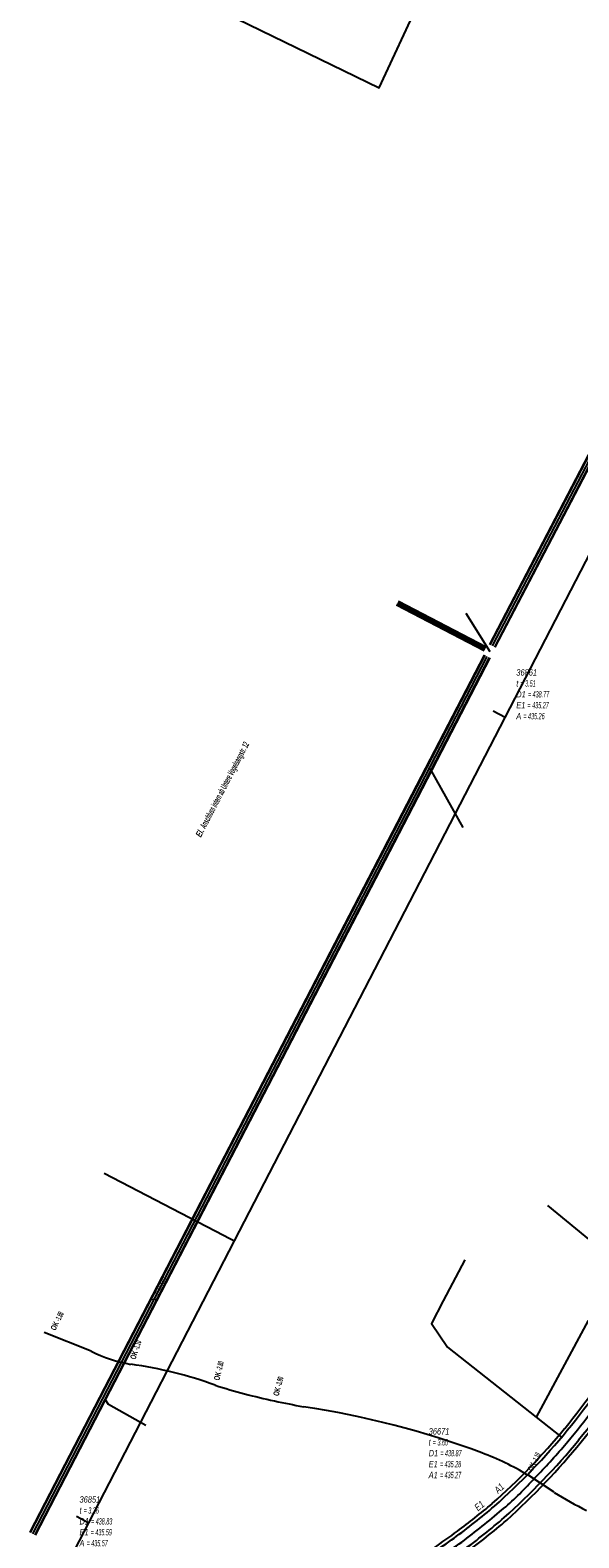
# Model space of a CAD drawing. Header units: metres. Extents: x 2695563 to 2696938, y 1260544 to 1262032.
# Tile 255 of 256: x 2696675 to 2696718, y 1261502 to 1261621. Entities that reach past the tile are written whole.
import ezdxf

# ---------------------------------------------------------------- set-up
doc = ezdxf.new("R2010")
doc.units = ezdxf.units.M
doc.linetypes.add('AUSGEZOGEN', pattern=[0])
for name, color, linetype in [('AW_LK_ Haltung Text', 7, 'AUSGEZOGEN'), ('AW_LK_Ein-Auslauftext', 24, 'AUSGEZOGEN'), ('AW_LK_Haltung', 24, 'AUSGEZOGEN'), ('AW_LK_Normschacht Text', 24, 'AUSGEZOGEN'), ('AW_LK_Trasselinie', 24, 'AUSGEZOGEN'), ('EW_Hoehenpunkt_Text', 7, 'AUSGEZOGEN'), ('EW_LK_Bauwerk_FL_Linie_Punkt', 1, 'AUSGEZOGEN'), ('EW_LK_Freitext_Text', 1, 'AUSGEZOGEN'), ('EW_LK_Trasseabs', 1, 'AUSGEZOGEN'), ('EW_LK_Trasserand', 1, 'AUSGEZOGEN'), ('TV_LK_LEITUNG', 92, 'AUSGEZOGEN'), ('WA_LK_Leitung', 171, 'AUSGEZOGEN')]:
    doc.layers.add(name, color=color, linetype=linetype)
doc.styles.add('ARIAL', font='arial.ttf')
doc.styles.add('ARIALNARROW', font='ARIALN.TTF')

# ---------------------------------------------------------------- blocks, each defined once
blk = doc.blocks.new('COMPLEXOBJECT_1472')
at = {"layer": 'AW_LK_Trasselinie', "color": 24, "linetype": 'AUSGEZOGEN', "transparency": 33554687}
blk.add_line((6648.73, 11414.07), (6684.26, 11478.95), dxfattribs=at)
for centre, radius, start, end in [((6673.46, 11549.19), 57.25, 306.4798, 309.9801), ((6673.31, 11549.32), 57.45, 301.9973, 306.53), ((6730.1, 11457.29), 50.69, 121.3194, 138.056), ((6730.09, 11457.3), 50.69, 138.0579, 154.7157), ((6698.8, 11394.33), 53.82, 158.4777, 164.6399), ((6698.78, 11394.31), 53.81, 164.6116, 169.8866)]:
    blk.add_arc(centre, radius, start, end, dxfattribs=at)
blk = doc.blocks.new('COMPLEXOBJECT_1473')
at = {"layer": 'AW_LK_Trasselinie', "color": 24, "linetype": 'AUSGEZOGEN', "transparency": 33554687}
blk.add_line((6648.98, 11413.97), (6684.5, 11478.82), dxfattribs=at)
for centre, radius, start, end in [((6677.59, 11543.39), 50.42, 306.008, 310.6294), ((6677.52, 11543.5), 50.55, 301.4282, 305.9993), ((6729.96, 11457.39), 50.26, 121.2538, 138.0241), ((6729.91, 11457.45), 50.19, 138.0297, 154.8029), ((6701.74, 11393.49), 56.59, 158.7857, 164.6151), ((6701.92, 11393.42), 56.79, 164.5924, 169.5834)]:
    blk.add_arc(centre, radius, start, end, dxfattribs=at)
blk = doc.blocks.new('COMPLEXOBJECT_1474')
at = {"layer": 'AW_LK_Trasselinie', "color": 24, "linetype": 'AUSGEZOGEN', "transparency": 33554687}
blk.add_line((6650.09, 11413.5), (6685.54, 11478.22), dxfattribs=at)
for centre, radius, start, end in [((6679.4, 11540.76), 48.43, 306.1386, 311.0517), ((6679.4, 11540.81), 48.47, 301.1621, 306.1039), ((6730.15, 11457.23), 49.31, 121.3756, 138.0248), ((6730.17, 11457.23), 49.32, 138.0439, 154.8168), ((6698.21, 11394.47), 51.75, 158.4166, 164.7071), ((6697.69, 11394.59), 51.22, 164.6874, 170.135)]:
    blk.add_arc(centre, radius, start, end, dxfattribs=at)
blk = doc.blocks.new('COMPLEXOBJECT_1475')
at = {"layer": 'AW_LK_Trasselinie', "color": 24, "linetype": 'AUSGEZOGEN', "transparency": 33554687}
blk.add_line((6650.34, 11413.4), (6685.77, 11478.09), dxfattribs=at)
for centre, radius, start, end in [((6677.59, 11543.4), 51.9, 306.0298, 310.6579), ((6677.93, 11542.93), 51.32, 301.3297, 306.0278), ((6730.13, 11457.26), 49, 121.3762, 138.0313), ((6730.11, 11457.27), 48.98, 138.0197, 154.8441), ((6698.36, 11394.4), 51.64, 158.4198, 164.6975), ((6697.97, 11394.48), 51.24, 164.6699, 170.0984)]:
    blk.add_arc(centre, radius, start, end, dxfattribs=at)
blk = doc.blocks.new('COMPLEXOBJECT_1480')
at = {"layer": 'AW_LK_Trasselinie', "color": 24, "linetype": 'AUSGEZOGEN', "transparency": 33554687}
blk.add_line((6720.69, 11518.05), (6750.13, 11575.84), dxfattribs=at)
for centre, radius, start, end in [((6676.01, 11544.06), 51.7, 320.6261, 329.7888), ((6675.99, 11544.09), 51.73, 311.4665, 320.6153)]:
    blk.add_arc(centre, radius, start, end, dxfattribs=at)
blk = doc.blocks.new('COMPLEXOBJECT_1481')
at = {"layer": 'AW_LK_Trasselinie', "color": 24, "linetype": 'AUSGEZOGEN', "transparency": 33554687}
blk.add_line((6720.93, 11517.92), (6750, 11574.95), dxfattribs=at)
for centre, radius, start, end in [((6674.98, 11544.93), 53.3, 320.6239, 329.5572), ((6674.87, 11545.01), 53.43, 311.7185, 320.6329)]:
    blk.add_arc(centre, radius, start, end, dxfattribs=at)
blk = doc.blocks.new('COMPLEXOBJECT_1482')
at = {"layer": 'AW_LK_Trasselinie', "color": 24, "linetype": 'AUSGEZOGEN', "transparency": 33554687}
blk.add_line((6721.99, 11517.37), (6751.04, 11574.4), dxfattribs=at)
for centre, radius, start, end in [((6674.33, 11545.52), 55.35, 320.5623, 329.4329), ((6674.4, 11545.44), 55.25, 311.7663, 320.5813)]:
    blk.add_arc(centre, radius, start, end, dxfattribs=at)
blk = doc.blocks.new('COMPLEXOBJECT_1483')
at = {"layer": 'AW_LK_Trasselinie', "color": 24, "linetype": 'AUSGEZOGEN', "transparency": 33554687}
blk.add_line((6722.24, 11517.25), (6751.25, 11574.25), dxfattribs=at)
for centre, radius, start, end in [((6672.3, 11547.13), 58.19, 320.6155, 329.0984), ((6672.18, 11547.2), 58.33, 312.2587, 320.6404)]:
    blk.add_arc(centre, radius, start, end, dxfattribs=at)
blk = doc.blocks.new('COMPLEXOBJECT_1539')
at = {"layer": 'AW_LK_Haltung', "color": 24, "linetype": 'AUSGEZOGEN', "transparency": 33554687}
blk.add_lwpolyline([(6722.86, 11520.25), (6724.2, 11522.83), (6729.67, 11533.77), (6733.34, 11540.82), (6735.69, 11545.56), (6741.44, 11556.76), (6750.31, 11574.27)], dxfattribs=at)
for centre, radius, start, end in [((6677.77, 11543.23), 50.61, 331.222, 332.9911), ((6676.17, 11543.99), 52.38, 329.6277, 331.3373), ((6675.43, 11544.51), 53.28, 328.3487, 329.5475), ((6677.94, 11542.85), 50.27, 325.9616, 328.4579), ((6676.01, 11544.08), 52.55, 322.5251, 326.0307), ((6675.23, 11544.71), 53.56, 319.0608, 322.5009), ((6675.49, 11544.53), 53.25, 315.2661, 319.0259), ((6695.34, 11523.41), 24.31, 309.5588, 317.6904)]:
    blk.add_arc(centre, radius, start, end, dxfattribs=at)
blk = doc.blocks.new('COMPLEXOBJECT_1548')
at = {"layer": 'AW_LK_Haltung', "color": 24, "linetype": 'AUSGEZOGEN', "transparency": 33554687}
blk.add_line((6649.53, 11413.74), (6685.01, 11478.52), dxfattribs=at)
for centre, radius, start, end in [((6679.37, 11541.01), 48.06, 306.0349, 310.8842), ((6679.07, 11541.41), 48.55, 301.1482, 306.0402), ((6730.2, 11457.2), 49.96, 121.377, 138.0457), ((6730.23, 11457.17), 50.01, 138.0438, 154.7207), ((6696.5, 11395.14), 50.52, 158.4005, 164.4151), ((6696.45, 11395.14), 50.46, 164.4, 170.4466)]:
    blk.add_arc(centre, radius, start, end, dxfattribs=at)
blk = doc.blocks.new('COMPLEXOBJECT_1565')
at = {"layer": 'AW_LK_Haltung', "color": 24, "linetype": 'AUSGEZOGEN', "transparency": 33554687}
blk.add_line((6681.89, 11651.02), (6682.59, 11651.5), dxfattribs=at)
blk.add_lwpolyline([(6661.47, 11603.44), (6661.7, 11603.56), (6665.55, 11611.2), (6669.43, 11619.52), (6669.64, 11619.6)], dxfattribs=at)
blk.add_arc((6304.84, 11779.92), 398.47, 336.2756, 341.1267, dxfattribs=at)
blk = doc.blocks.new('COMPLEXOBJECT_1728')
at = {"layer": 'EW_LK_Trasserand', "color": 1, "linetype": 'AUSGEZOGEN', "transparency": 33554687}
blk.add_lwpolyline([(6706.07, 11470.42), (6714.83, 11480.98), (6734.3, 11504.33), (6733.61, 11504.9), (6714.14, 11481.56), (6705.37, 11470.99)], dxfattribs=at)
for centre, radius, start, end in [((6853.24, 11353.23), 189.03, 141.4672, 143.602), ((6852.73, 11353.59), 187.5, 141.4581, 143.6046), ((6687.12, 11446.41), 23.57, 51.4884, 53.6771)]:
    blk.add_arc(centre, radius, start, end, dxfattribs=at)
blk = doc.blocks.new('COMPLEXOBJECT_2048')
at = {"layer": 'EW_LK_Trasseabs', "color": 1, "linetype": 'AUSGEZOGEN', "transparency": 33554687}
for centre, radius, start, end in [((6705.2, 11568.74), 56.62, 257.6079, 259.9829), ((6684.96, 11443.99), 69.77, 69.4685, 81.4369)]:
    blk.add_arc(centre, radius, start, end, dxfattribs=at)

msp = doc.modelspace()

# ---------------------------------------------------------------- linework, layer by layer
at = {"layer": 'AW_LK_Haltung', "linetype": 'AUSGEZOGEN', "transparency": 33554687}
for p, q in [((2696711.02, 1261572.99), (2696732.1, 1261613.41)), ((2696711.04, 1261572.98), (2696732.12, 1261613.4)), ((2696711.06, 1261572.96), (2696732.14, 1261613.39)), ((2696711.42, 1261572.78), (2696732.5, 1261613.2)), ((2696711.44, 1261572.77), (2696732.52, 1261613.19)), ((2696711.46, 1261572.76), (2696732.54, 1261613.18)), ((2696703.65, 1261576.11), (2696710.58, 1261572.5)), ((2696703.66, 1261576.13), (2696710.59, 1261572.51)), ((2696703.67, 1261576.14), (2696710.59, 1261572.53)), ((2696703.79, 1261576.38), (2696710.72, 1261572.76)), ((2696703.8, 1261576.39), (2696710.72, 1261572.78)), ((2696703.81, 1261576.41), (2696710.73, 1261572.8)), ((2696705.27, 1261561.85), (2696710.61, 1261572.15)), ((2696705.29, 1261561.84), (2696710.63, 1261572.14)), ((2696705.31, 1261561.83), (2696710.65, 1261572.13)), ((2696705.67, 1261561.64), (2696711.01, 1261571.95)), ((2696705.69, 1261561.63), (2696711.03, 1261571.94)), ((2696705.71, 1261561.62), (2696711.05, 1261571.93)), ((2696680.61, 1261514.27), (2696705.27, 1261561.85)), ((2696680.63, 1261514.26), (2696705.29, 1261561.84)), ((2696680.65, 1261514.25), (2696705.31, 1261561.83)), ((2696681.01, 1261514.06), (2696705.67, 1261561.64)), ((2696681.03, 1261514.05), (2696705.69, 1261561.63)), ((2696681.05, 1261514.04), (2696705.71, 1261561.62)), ((2696674.71, 1261502.88), (2696680.61, 1261514.27)), ((2696674.73, 1261502.87), (2696680.63, 1261514.26)), ((2696674.75, 1261502.86), (2696680.65, 1261514.25)), ((2696675.11, 1261502.67), (2696681.01, 1261514.06)), ((2696675.13, 1261502.66), (2696681.03, 1261514.05)), ((2696675.15, 1261502.65), (2696681.05, 1261514.04))]:
    msp.add_line(p, q, dxfattribs=at)
at = {"layer": 'AW_LK_Haltung', "color": 255, "transparency": 33554687}
for p, q in [((2696711.24, 1261572.87), (2696732.32, 1261613.29)), ((2696703.73, 1261576.26), (2696710.65, 1261572.65)), ((2696705.49, 1261561.74), (2696710.83, 1261572.04)), ((2696680.83, 1261514.15), (2696705.49, 1261561.74)), ((2696674.93, 1261502.76), (2696680.83, 1261514.15))]:
    msp.add_line(p, q, dxfattribs=at)
at = {"layer": 'AW_LK_Haltung', "color": 24, "linetype": 'AUSGEZOGEN', "transparency": 33554687}
for p, q in [((2696709.14, 1261575.47), (2696711.03, 1261572.43)), ((2696708.92, 1261558.53), (2696706.32, 1261563.2)), ((2696709.05, 1261524.38), (2696707.35, 1261521.14)), ((2696718.81, 1261519.6), (2696714.7, 1261511.96))]:
    msp.add_line(p, q, dxfattribs=at)
for points in [[(2696707.35, 1261521.14), (2696706.42, 1261519.37), (2696707.69, 1261517.48), (2696716.69, 1261510.39)], [(2696683.85, 1261511.32), (2696680.9, 1261512.96), (2696680.67, 1261513.34)]]:
    msp.add_lwpolyline(points, dxfattribs=at)
at = {"layer": 'EW_LK_Bauwerk_FL_Linie_Punkt', "color": 1, "linetype": 'AUSGEZOGEN', "transparency": 33554687}
msp.add_line((2696725.7, 1261520.36), (2696715.62, 1261528.69), dxfattribs=at)
at = {"layer": 'EW_LK_Trasseabs', "color": 1, "linetype": 'AUSGEZOGEN', "transparency": 33554687}
for p, q in [((2696679.53, 1261517.18), (2696675.84, 1261518.66)), ((2696716.12, 1261506.03), (2696714.02, 1261507.4))]:
    msp.add_line(p, q, dxfattribs=at)
for centre, radius, start, end in [((2696684.85, 1261527.98), 12.04, 243.7773, 259.6472), ((2696678.2, 1261483.79), 32.66, 70.0634, 82.1115), ((2696706.13, 1261568.5), 56.57, 252.728, 257.6319), ((2696703.38, 1261489.94), 20.44, 58.6532, 69.9269), ((2696736.3, 1261538.87), 38.55, 238.4391, 242.7899)]:
    msp.add_arc(centre, radius, start, end, dxfattribs=at)
at = {"layer": 'TV_LK_LEITUNG', "color": 92, "linetype": 'AUSGEZOGEN', "transparency": 33554687}
msp.add_lwpolyline([(2696677.04, 1261629.23), (2696702.29, 1261616.94), (2696750.07, 1261719.63)], dxfattribs=at)
at = {"layer": 'WA_LK_Leitung', "color": 7, "linetype": 'AUSGEZOGEN', "transparency": 33554687}
for p, q in [((2696712.25, 1261567.23), (2696711.29, 1261567.72)), ((2696678.39, 1261504.14), (2696679.36, 1261503.63))]:
    msp.add_line(p, q, dxfattribs=at)
for points in [[(2696679.36, 1261503.63), (2696690.87, 1261525.88), (2696712.25, 1261567.23), (2696742.95, 1261626.61), (2696744.61, 1261629.82), (2696745.23, 1261631.01), (2696743.1, 1261632.11)], [(2696680.56, 1261531.23), (2696690, 1261526.33), (2696690.45, 1261526.1), (2696690.87, 1261525.88)], [(2696583.77, 1261320.37), (2696583.95, 1261320.71), (2696584.49, 1261321.74), (2696612.2, 1261374.77), (2696617.46, 1261384.71), (2696651.25, 1261449.53), (2696679.36, 1261503.63)]]:
    msp.add_lwpolyline(points, dxfattribs=at)

# ---------------------------------------------------------------- block references
at = {"layer": 'AW_LK_Haltung', "color": 24, "linetype": 'AUSGEZOGEN', "lineweight": -3, "transparency": 33554687}
for name in ['COMPLEXOBJECT_1565', 'COMPLEXOBJECT_1539', 'COMPLEXOBJECT_1548']:
    msp.add_blockref(name, (2690000.97, 1249999.81), dxfattribs=at)
at = {"layer": 'AW_LK_Trasselinie', "color": 24, "linetype": 'AUSGEZOGEN', "lineweight": -3, "transparency": 33554687}
for name in ['COMPLEXOBJECT_1480', 'COMPLEXOBJECT_1481', 'COMPLEXOBJECT_1482', 'COMPLEXOBJECT_1483', 'COMPLEXOBJECT_1472', 'COMPLEXOBJECT_1473', 'COMPLEXOBJECT_1474', 'COMPLEXOBJECT_1475']:
    msp.add_blockref(name, (2690000.97, 1249999.81), dxfattribs=at)
at = {"layer": 'EW_LK_Trasseabs', "color": 1, "linetype": 'AUSGEZOGEN', "lineweight": -3, "transparency": 33554687}
msp.add_blockref('COMPLEXOBJECT_2048', (2690000.97, 1249999.81), dxfattribs=at)
at = {"layer": 'EW_LK_Trasserand', "color": 1, "linetype": 'AUSGEZOGEN', "lineweight": -3, "transparency": 33554687}
msp.add_blockref('COMPLEXOBJECT_1728', (2690000.97, 1249999.81), dxfattribs=at)

# ---------------------------------------------------------------- texts
at = {"layer": 'AW_LK_ Haltung Text', "color": 24, "transparency": 33554687, "insert": (2696684.93, 1261522.02), "char_height": 0.5571, "width": 2.4894, "attachment_point": 5, "rotation": 62.0379, "style": 'ARIAL'}
msp.add_mtext('\\A1;{\\fArial|i1|b0;\\H0.557054;\\W0.700000;\\C24;> \\W0.490000;450 NB}\\P', dxfattribs=at)
at = {"layer": 'AW_LK_Ein-Auslauftext', "color": 24, "transparency": 33554687, "char_height": 0.5571, "width": 0.8554, "style": 'ARIAL'}
for s, insert, attachment_point, rotation in [('\\A1;{\\fArial|i1|b0;\\H0.557054;\\W0.700000;\\C24;A1}\\P', (2696711.7, 1261505.9), 7, 43.4808), ('\\A1;{\\fArial|i1|b0;\\H0.557054;\\W0.700000;\\C24;E1}\\P', (2696709.92, 1261504.74), 4, 38.7342)]:
    msp.add_mtext(s, dxfattribs=dict(at, insert=insert, attachment_point=attachment_point, rotation=rotation))
at = {"layer": 'AW_LK_Normschacht Text', "color": 24, "transparency": 33554687, "char_height": 0.5064, "attachment_point": 1, "line_spacing_factor": 1.024096, "style": 'ARIAL'}
for s, insert, width in [('\\A1;{\\fArial|i1|b0;\\H0.506413;\\W0.697091;\\C24;36861}\\P{\\fArial|i1|b0;\\H0.505000;\\W0.697091;\\C24;t \\W0.487964;= 3.51}\\P{\\fArial|i1|b0;\\H0.505000;\\W0.697091;\\C24;D1 \\W0.487964;= 438.77}\\P{\\fArial|i1|b0;\\H0.505000;\\W0.697091;\\C24;E1 \\W0.487964;= 435.27}\\P{\\fArial|i1|b0;\\H0.505000;\\W0.697091;\\C24;A \\W0.487964;= 435.26}\\P', (2696713.12, 1261571.03), 2.8452), ('\\A1;{\\fArial|i1|b0;\\H0.506413;\\W0.697091;\\C24;36671}\\P{\\fArial|i1|b0;\\H0.505000;\\W0.697091;\\C24;t \\W0.487964;= 3.60}\\P{\\fArial|i1|b0;\\H0.505000;\\W0.697091;\\C24;D1 \\W0.487964;= 438.87}\\P{\\fArial|i1|b0;\\H0.505000;\\W0.697091;\\C24;E1 \\W0.487964;= 435.28}\\P{\\fArial|i1|b0;\\H0.505000;\\W0.697091;\\C24;A1 \\W0.487964;= 435.27}\\P', (2696706.2, 1261511.1), 2.8452), ('\\A1;{\\fArial|i1|b0;\\H0.506413;\\W0.694636;\\C24;36851}\\P{\\fArial|i1|b0;\\H0.505000;\\W0.694636;\\C24;t \\W0.486245;= 3.26}\\P{\\fArial|i1|b0;\\H0.505000;\\W0.694636;\\C24;D1 \\W0.486245;= 438.83}\\P{\\fArial|i1|b0;\\H0.505000;\\W0.694636;\\C24;E1 \\W0.486245;= 435.59}\\P{\\fArial|i1|b0;\\H0.505000;\\W0.694636;\\C24;A \\W0.486245;= 435.57}\\P', (2696678.62, 1261505.72), 2.8352)]:
    msp.add_mtext(s, dxfattribs=dict(at, insert=insert, width=width))
at = {"layer": 'EW_Hoehenpunkt_Text', "color": 1, "transparency": 33554687, "char_height": 0.4568, "attachment_point": 4, "style": 'ARIALNARROW'}
for s, insert, width, rotation in [('\\A1;{\\fArial Narrow|i0|b1;\\H0.456750;\\W0.700000;\\C1;OK \\W0.490000;-1.88}\\P', (2696676.51, 1261518.87), 1.6403, 63.7191), ('\\A1;{\\fArial Narrow|i0|b1;\\H0.456750;\\W0.700000;\\C1;OK \\W0.490000;-1.10}\\P', (2696682.82, 1261516.55), 1.6382, 71.7057), ('\\A1;{\\fArial Narrow|i0|b1;\\H0.456750;\\W0.700000;\\C1;OK \\W0.490000;-2.80}\\P', (2696689.44, 1261514.88), 1.6425, 76.0842), ('\\A1;{\\fArial Narrow|i0|b1;\\H0.456750;\\W0.700000;\\C1;OK \\W0.490000;-3.80}\\P', (2696694.13, 1261513.66), 1.6425, 75.1833), ('\\A1;{\\fArial Narrow|i0|b1;\\H0.456750;\\W0.700000;\\C1;OK \\W0.490000;-1.10}\\P', (2696714.2, 1261507.74), 1.6382, 64.2915)]:
    msp.add_mtext(s, dxfattribs=dict(at, insert=insert, width=width, rotation=rotation))
at = {"layer": 'EW_LK_Freitext_Text', "color": 1, "transparency": 33554687, "insert": (2696689.97, 1261561.5), "char_height": 0.5075, "width": 9.4499, "attachment_point": 5, "rotation": 62.6175, "style": 'ARIALNARROW'}
msp.add_mtext('\\A1;{\\fArial Narrow|i1|b1;\\H0.507500;\\W0.700000;\\C1;El. \\W0.490000;Anschluss intern ab Untere Vogelsangstr. 12}\\P', dxfattribs=at)

doc.saveas('drawing.dxf')
